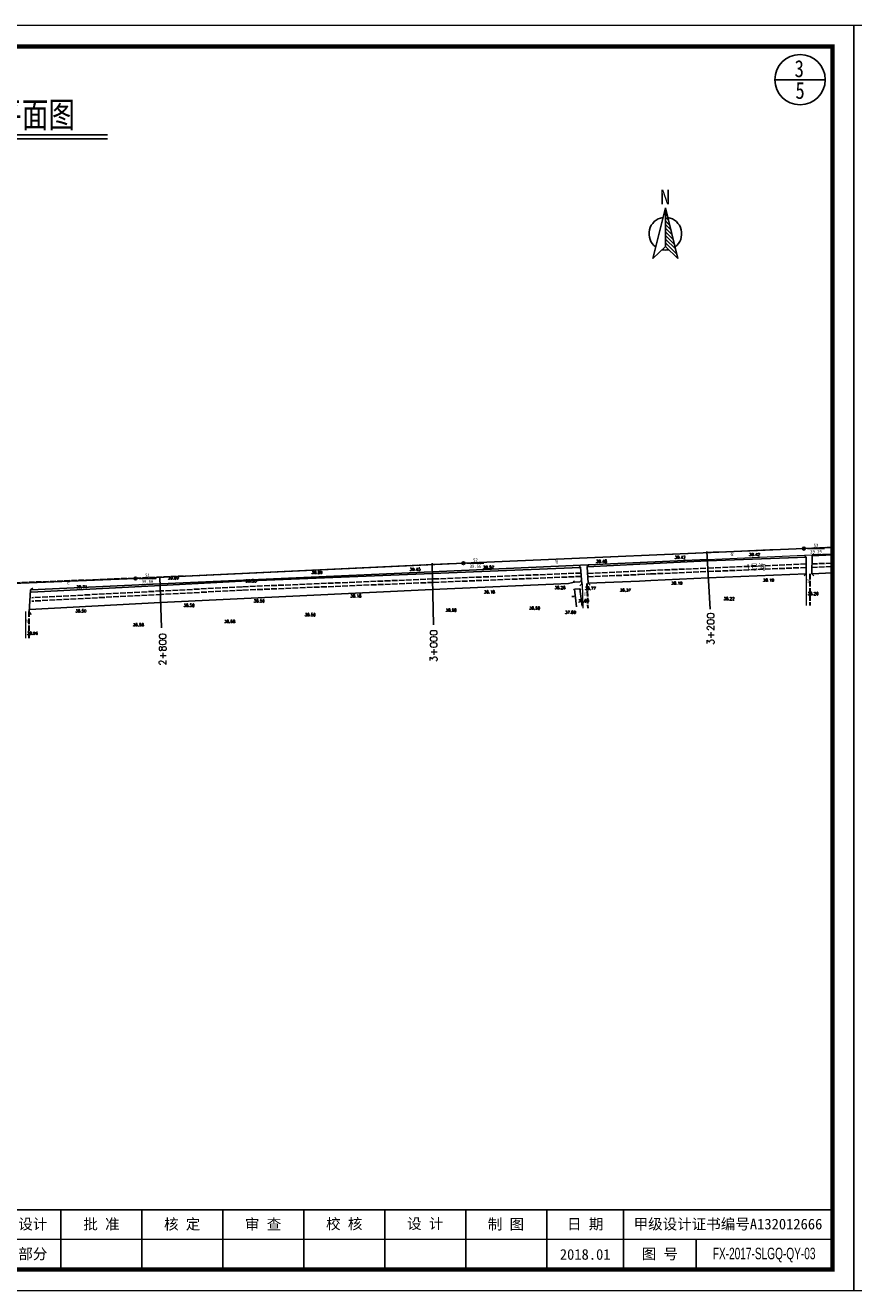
# Model space of a CAD drawing. Header units: millimetres. Extents: x -1851 to 142262423, y -629789 to 22327943.
# Tile 10 of 69: x 13153 to 13736, y 2719 to 3610. Entities that reach past the tile are written whole.
import ezdxf
from ezdxf.enums import TextEntityAlignment as Align

# ---------------------------------------------------------------- set-up
doc = ezdxf.new("R2010")
doc.units = ezdxf.units.MM
doc.linetypes.add('4332', pattern=[5, 4, -1])
for name, color, linetype in [('CYdl', 7, 'Continuous'), ('DIMTEX', 7, 'Continuous'), ('DLSS', 7, 'Continuous'), ('DMTZ', 7, 'Continuous'), ('duanmianxian', 7, 'Continuous'), ('GCD', 7, 'Continuous'), ('KZD', 7, 'Continuous'), ('LINE', 7, 'Continuous'), ('导线', 7, 'Continuous'), ('断面', 7, 'Continuous'), ('断面线', 7, 'Continuous')]:
    doc.layers.add(name, color=color, linetype=linetype)
doc.layers.add('文字', color=7, linetype='Continuous', lineweight=15)
doc.styles.add('-仿宋_GB2312', font='FangSong_GB2312.ttf')
doc.styles.add('LYJFS', font='times.ttf', dxfattribs={"width": 0.7})
doc.styles.get("Standard").update_dxf_attribs({"font": 'txt', "bigfont": 'gbcbig.shx'})
doc.styles.add('STYLE2', font='txt', dxfattribs={"width": 0.8})
doc.styles.add('仿宋', font='FangSong_GB2312.ttf')
doc.styles.add('宋体', font='txt', dxfattribs={"height": 3.5})
doc.styles.add('正等线体', font='simhei.ttf')
doc.linetypes.add('8411', pattern='A,1,[20,LINE.SHX,S=2,R=0,X=0,Y=0],2,[15,LINE.SHX,S=2,R=0,X=0,Y=0],1', length=4)
doc.linetypes.add('84111', pattern='A,1,[20,LINE.SHX,S=2,R=180,X=0,Y=0],2,[15,LINE.SHX,S=2,R=180,X=0,Y=0],1', length=4)
doc.linetypes.add('8421', pattern='A,1,[15,LINE.SHX,S=2,R=0,X=0,Y=0],1', length=2)

# ---------------------------------------------------------------- blocks, each defined once
blk = doc.blocks.new('tk')
h = blk.add_hatch(color=152)
h.dxf.hatch_style = 1
h.paths.add_polyline_path([(6876.36, 854.23, 1), (6866.69, 854.23, 1)])
h.paths.add_polyline_path([(6876.2, 854.23, 1), (6866.85, 854.23, 1)], flags=16)
h = blk.add_hatch(color=152)
h.dxf.hatch_style = 1
edge = h.paths.add_edge_path()
edge.add_arc((6873.41, 851.8), 1.46, 43.3177, 70.37)
edge.add_arc((6872.03, 847.94), 5.57, 70.37, 84.5285)
edge.add_arc((6871.44, 841.81), 11.72, 84.5285, 95.1775)
edge.add_arc((6871.58, 852.1), 1.83, 111.7966, 130.9174, ccw=False)
edge.add_arc((6873.48, 847.36), 6.94, 98.8427, 111.7966, ccw=False)
edge.add_arc((6874.54, 840.51), 13.87, 95.2104, 98.8427, ccw=False)
edge.add_ellipse((6871.53, 854.52), major_axis=(-1.77, 0), ratio=0.877698, start_angle=172.6539, end_angle=176.913)
edge.add_arc((6873.12, 844.19), 10.25, 88.9999, 98.5227)
edge.add_arc((6872.72, 846.82), 7.59, 98.5227, 116.8491)
edge.add_arc((6869.85, 852.49), 1.23, 116.8491, 139.2901)
edge.add_arc((6869.07, 853.17), 0.195, 139.2901, 263.0506)
edge.add_arc((6869.25, 854.67), 1.71, 263.0506, 272.1363)
edge.add_arc((6870.42, 823.37), 29.62, 88.4627, 92.1363, ccw=False)
edge.add_arc((6871.07, 847.88), 5.1, 68.0711, 88.4627, ccw=False)
edge.add_arc((6875.18, 831.31), 21.41, 95.9129, 98.7952)
edge.add_arc((6873.82, 840.15), 12.47, 98.7952, 117.8497)
edge.add_arc((6932.32, 613.74), 245.99, 104.7704, 105.1579, ccw=False)
edge.add_line((6869.6, 851.6), (6868.8, 851.28))
edge.add_arc((6890.16, 754.11), 99.49, 100.9063, 102.3983, ccw=False)
edge.add_line((6871.33, 851.8), (6870.72, 851.61))
edge.add_arc((6868.41, 880.2), 28.69, 274.6178, 279.6944)
edge.add_arc((6872.47, 856.43), 4.57, 279.6944, 287.6119)
edge.add_arc((6873.36, 853.65), 1.65, 287.6119, 311.5141)
edge.add_arc((6874.27, 852.62), 0.275, 311.5141, 403.3177)
edge = h.paths.add_edge_path()
edge.add_arc((6875.95, 855.37), 2.07, 138.9742, 204.1181, ccw=False)
edge.add_line((6874.39, 856.72), (6872.69, 856.72))
edge.add_line((6872.69, 856.72), (6872.69, 857.31))
edge.add_line((6872.69, 857.31), (6870.36, 857.31))
edge.add_line((6870.36, 857.31), (6870.36, 856.72))
edge.add_line((6870.36, 856.72), (6868.66, 856.72))
edge.add_arc((6867.1, 855.37), 2.07, -24.1181, 41.0258, ccw=False)
edge.add_arc((6865.57, 856.05), 3.75, 314.3441, 335.8819, ccw=False)
edge.add_arc((6867.52, 856.41), 3.11, 282.3877, 290.1466)
edge.add_arc((6864.46, 864.76), 12, 290.1466, 296.6495)
edge.add_ellipse((6871.53, 854.52), major_axis=(-1.77, 0), ratio=0.877698, start_angle=176.913, end_angle=378.3747, ccw=False)
edge.add_ellipse((6871.53, 854.52), major_axis=(-1.77, 0), ratio=0.877698, start_angle=172.6539, end_angle=176.913, ccw=False)
edge.add_ellipse((6871.53, 854.52), major_axis=(-1.77, 0), ratio=0.877698, start_angle=161.6253, end_angle=172.6539, ccw=False)
edge.add_arc((6878.59, 864.76), 12, 243.3505, 249.8534)
edge.add_arc((6875.53, 856.41), 3.11, 249.8534, 257.6123)
edge.add_arc((6877.48, 856.05), 3.75, 204.1181, 225.6559, ccw=False)
at = {"lineweight": 0}
for p, q in [((6838.6, 842.23), (6838.6, 1139.23)), ((6838.6, 1139.23), (7258.6, 1139.23)), ((7258.6, 1139.23), (7258.6, 842.23)), ((7253.6, 854.23), (7046.6, 854.23)), ((7258.6, 842.23), (6838.6, 842.23))]:
    blk.add_line(p, q, dxfattribs=at)
for p, q in [((6863.6, 1134.23), (6845.6, 1134.23)), ((6845.6, 1134.23), (6845.6, 1032.23)), ((6851.6, 1134.23), (6851.6, 1032.23)), ((6857.6, 1134.23), (6857.6, 1032.23)), ((6863.6, 1117.23), (6845.6, 1117.23)), ((6863.6, 1100.23), (6845.6, 1100.23)), ((6863.6, 1083.23), (6845.6, 1083.23)), ((6863.6, 1066.23), (6845.6, 1066.23)), ((6863.6, 1049.23), (6845.6, 1049.23)), ((6863.6, 1032.23), (6845.6, 1032.23)), ((6956.6, 861.23), (6956.6, 847.23)), ((6991.6, 861.23), (6991.6, 847.23)), ((7046.6, 861.23), (7046.6, 847.23)), ((7072.6, 861.23), (7072.6, 847.23)), ((7091.6, 861.23), (7091.6, 847.23)), ((7110.6, 861.23), (7110.6, 847.23)), ((7129.6, 861.23), (7129.6, 847.23)), ((7148.6, 861.23), (7148.6, 847.23)), ((7167.6, 861.23), (7167.6, 847.23)), ((7186.6, 861.23), (7186.6, 847.23)), ((7204.6, 861.23), (7204.6, 847.23)), ((7221.6, 854.23), (7221.6, 847.23))]:
    blk.add_line(p, q)
at = {"lineweight": 0, "const_width": 1}
blk.add_lwpolyline([(6863.6, 1134.23), (7253.6, 1134.23), (7253.6, 847.23), (6863.6, 847.23)], close=True, dxfattribs=at)
at = {"lineweight": 0, "const_width": 0.4}
blk.add_lwpolyline([(7253.6, 861.23), (6863.6, 861.23)], dxfattribs=at)
at = {"color": 152}
for points in [[(6869.84, 854.03, -0.028382), (6868.59, 853.49, -0.033867), (6868.19, 853.37, 0.094254), (6868.99, 854.52, 0.292155), (6868.66, 856.72), (6870.36, 856.72), (6870.36, 857.31), (6872.69, 857.31), (6872.69, 856.72), (6874.39, 856.72, 0.292155), (6874.06, 854.52, 0.094254), (6874.86, 853.37, -0.033867), (6874.46, 853.49, -0.028382), (6873.21, 854.03)], [(6873.3, 854.44, 0.041575), (6871.6, 854.33, 0.080135), (6869.29, 853.59, 0.098231), (6868.92, 853.3, 0.59944), (6869.04, 852.97, 0.039664), (6869.31, 852.96, -0.01603), (6871.21, 852.97, -0.08921), (6872.98, 852.61, 0.012577), (6871.91, 852.47, 0.083333), (6867.99, 851.17, -0.001691), (6869.6, 851.6), (6868.8, 851.28, -0.00651), (6871.33, 851.8), (6870.72, 851.61, 0.022155), (6873.24, 851.93, 0.03456), (6873.86, 852.08, 0.104673), (6874.45, 852.41, 0.423464), (6874.47, 852.81, 0.118589), (6873.9, 853.18, 0.061857), (6872.56, 853.48, 0.046498), (6870.38, 853.49, -0.083624), (6870.9, 853.8, -0.056582), (6872.41, 854.22, -0.015851), (6873.28, 854.32)]]:
    blk.add_lwpolyline(points, format="xyb", dxfattribs=at)
for radius in [4.84, 4.68]:
    blk.add_circle((6871.53, 854.23), radius, dxfattribs=at)
blk.add_arc((6873.48, 847.36), 6.94, 98.8427, 111.7966, dxfattribs=at)
for start_param, end_param in [(2.820893, 6.603885), (3.013378, 3.087714)]:
    blk.add_ellipse((6871.53, 854.52), major_axis=(-1.77, 0), ratio=0.877698, start_param=start_param, end_param=end_param, dxfattribs=at)
at = {"style": '宋体'}
for s, height, width, p in [('江苏省水利勘测设计研究院有限公司', 3.75, 0.9, (6915.73, 855.98)), ('丰县四联河灌区节水配套改造项目', 1.8, 0.75, (6974.43, 855.1)), ('Jiangsu Surveying and Design Institute of Water Resources Co., Ltd.', 2, 0.8, (6915.55, 851.24))]:
    blk.add_text(s, height=height, dxfattribs=dict(at, width=width)).set_placement(p, align=Align.MIDDLE)
at = {"style": 'LYJFS'}
for s, p in [('（阶段）', (7055.43, 857.73)), ('（专业）', (7055.43, 850.73))]:
    blk.add_text(s, height=2.5, dxfattribs=at).set_placement(p, align=Align.MIDDLE_CENTER)
at = {"style": '仿宋'}
blk.add_text('2018.01', height=2.5, dxfattribs=at).set_placement((7195.6, 850.73), align=Align.MIDDLE)
at = {"rotation": 90}
for s, insert, char_height, attachment_point, style in [('日 期', (6848.6, 1074.73), 2.5, 5, '宋体'), ('会签者', (6848.6, 1057.73), 2.5, 5, '宋体'), ('会签专业', (6848.6, 1040.73), 2.5, 5, '宋体'), ('江苏省水利勘测设计研究院有限公司\\P地址：扬州市吉安路209号吉安大厦1号楼  邮编：225127\\P电话：0514-87860116  传真：0514-87889101\\P声明：未经授权，不得翻印、传播或它用。', (6861.89, 847.15), 2, 7, '仿宋')]:
    blk.add_mtext(s, dxfattribs=dict(at, insert=insert, char_height=char_height, attachment_point=attachment_point, style=style))
at = {"char_height": 2.5, "attachment_point": 5, "style": '宋体'}
for s, insert in [('设计', (7066, 857.73)), ('批 准', (7082.1, 857.73)), ('核 定', (7101.04, 857.7)), ('审 查', (7120.03, 857.7)), ('校 核', (7139.06, 857.77)), ('设 计', (7158.07, 857.82)), ('制 图', (7177.01, 857.71)), ('日 期', (7195.6, 857.73)), ('甲级设计证书编号A132012666', (7229.1, 857.73)), ('部分', (7066, 850.73)), ('图 号', (7213.1, 850.73))]:
    blk.add_mtext(s, dxfattribs=dict(at, insert=insert))
blk = doc.blocks.new('gc257')
at = {"linetype": 'Continuous'}
h = blk.add_hatch(color=256, dxfattribs=at)
edge = h.paths.add_edge_path()
edge.add_arc((0, 0), 0.15, 0, 360)
for radius in [1, 0.15]:
    blk.add_circle((0, 0), radius)
blk.add_point((0, 0))
blk = doc.blocks.new('A$C67844AE1')
at = {"color": 7, "linetype": 'ByBlock', "lineweight": -3}
for p, q in [((-68.5, 12.6), (-102.5, -126.5)), ((-68.5, 12.6), (-68.5, -93.6)), ((-68.5, 12.6), (-34.6, -126.5)), ((-68.5, 6.4), (-66.6, 4.5)), ((-75.2, -13.8), (-75, -13.9)), ((-68.5, -3.6), (-63.4, -8.6)), ((-68.5, -13.6), (-60.2, -21.7)), ((-68.5, -23.6), (-57, -34.8)), ((-68.5, -33.6), (-53.8, -47.9)), ((-68.5, -43.6), (-50.6, -61)), ((-68.5, -53.6), (-47.4, -74.1)), ((-68.5, -63.6), (-44.2, -87.2)), ((-68.5, -93.6), (-102.5, -126.5)), ((-68.5, -73.6), (-41, -100.3)), ((-68.5, -83.6), (-37.8, -113.4)), ((-68.5, -93.6), (-34.6, -126.5))]:
    blk.add_line(p, q, dxfattribs=at)
for start, end in [(98.47, 234.1282), (305.8718, 81.53), (258.3565, 281.6435)]:
    blk.add_arc((-68.5, -58.6), 44.7, start, end, dxfattribs=at)
at = {"color": 7, "linetype": 'ByBlock', "lineweight": -3, "insert": (-82.6, 61.8), "char_height": 40, "width": 53.568, "attachment_point": 1}
blk.add_mtext('{\\fSimSun|b0|i0|c134|p2;N}', dxfattribs=at)

msp = doc.modelspace()

# ---------------------------------------------------------------- linework, layer by layer
at = {"color": 7, "linetype": 'Continuous'}
msp.add_line((13537.69, 3207.43, 38.92), (13539.32, 3207.43, 38.92), dxfattribs=at)
at = {"color": 7, "linetype": 'Continuous', "flags": 128}
msp.add_lwpolyline([(13538.89, 3218.46), (13539.58, 3217.73), (13543.31, 3217.86), (13543.92, 3218.65)], dxfattribs=at)
at = {"color": 7, "linetype": 'Continuous', "elevation": 38.39, "flags": 128}
msp.add_lwpolyline([(13538.98, 3211.94), (13539.62, 3212.71), (13543.35, 3212.84), (13544.01, 3212.09)], dxfattribs=at)
at = {"layer": 'CYdl', "color": 7, "linetype": '4332', "lineweight": 20, "flags": 128}
for points, elevation in [([(13140.43, 3217.25), (13247.86, 3221.4), (13439.31, 3230.2), (13439.31, 3230.2), (13632.92, 3238.47)], 39.64), ([(13721.06, 3242.13), (13632.92, 3238.47)], 39.22)]:
    msp.add_lwpolyline(points, dxfattribs=dict(at, elevation=elevation))
at = {"layer": 'CYdl', "color": 7, "linetype": 'Continuous', "lineweight": 20, "flags": 128}
for points, elevation in [([(13632.97, 3233.49), (13706.9, 3236.88), (13706.9, 3236.88)], 39.48), ([(13702.58, 3223.47), (13702.63, 3205.6), (13702.63, 3201.29)], 38.4), ([(13544.94, 3216.45), (13545.39, 3200.64), (13545.39, 3199.3)], 38.9), ([(13153.37, 3178.14), (13153.37, 3180.83), (13153.37, 3197.06)], 38.96)]:
    msp.add_lwpolyline(points, dxfattribs=dict(at, elevation=elevation))
at = {"layer": 'CYdl', "color": 7, "linetype": '4332', "lineweight": 30, "elevation": 39.3}
msp.add_lwpolyline([(13706.9, 3236.88), (13706.9, 3236.88)], dxfattribs=at)
at = {"layer": 'CYdl', "color": 7, "linetype": '4332', "lineweight": 30, "flags": 128}
for points, elevation in [([(13548.34, 3216.65), (13548.83, 3199.3)], 38.78), ([(13705.15, 3223.47), (13705.2, 3205.6), (13705.2, 3201.29)], 38.4), ([(13155.75, 3178.14), (13155.77, 3178.74), (13155.77, 3197.06)], 38.96)]:
    msp.add_lwpolyline(points, dxfattribs=dict(at, elevation=elevation))
at = {"layer": 'CYdl', "color": 7, "linetype": 'Continuous', "lineweight": 20, "elevation": 39.64}
msp.add_lwpolyline([(13156.89, 3212.3), (13156.89, 3212.3)], dxfattribs=at)
at = {"layer": 'DIMTEX', "linetype": 'Continuous'}
msp.add_line((12996.96, 3529.78), (13210.82, 3529.78), dxfattribs=at)
at = {"layer": 'DIMTEX', "color": 1, "linetype": 'Continuous'}
msp.add_line((12997.02, 3532.67), (13210.82, 3532.67), dxfattribs=at)
at = {"layer": 'DLSS', "color": 7, "linetype": 'Continuous'}
for p, q in [((13701.26, 3236.65), (13702.66, 3235.23)), ((13706.9, 3236.28, 39.18), (13706.5, 3223.52, 38.51)), ((13708.33, 3237.68, 39.18), (13706.9, 3236.28, 39.18)), ((13702.55, 3223.41), (13701.12, 3222.01)), ((13706.5, 3223.48, 38.4), (13707.9, 3222.05, 38.4)), ((13158.23, 3213.5), (13156.73, 3212.17)), ((13155.73, 3196.44), (13157.05, 3194.94))]:
    msp.add_line(p, q, dxfattribs=at)
at = {"layer": 'DLSS', "color": 7, "linetype": 'Continuous', "flags": 128}
for points in [[(13702.66, 3235.23), (13702.55, 3223.41)], [(13542.36, 3229.49), (13543.86, 3228.17)], [(13543.86, 3228.17), (13544.62, 3216.54)], [(13549.75, 3229.97), (13548.43, 3228.46)], [(13548.43, 3228.46), (13549.18, 3216.84)], [(13544.62, 3216.54), (13543.3, 3215.04)], [(13549.18, 3216.84), (13550.68, 3215.52)], [(13156.73, 3212.17), (13155.73, 3196.44)]]:
    msp.add_lwpolyline(points, dxfattribs=at)
for points, elevation in [([(13706.9, 3236.88), (13721.06, 3237.41)], 39.3), ([(13156.89, 3212.3), (13248.24, 3216.34), (13439.09, 3224.97), (13632.97, 3233.49)], 39.64)]:
    msp.add_lwpolyline(points, dxfattribs=dict(at, elevation=elevation))
at = {"layer": 'DMTZ', "color": 7, "linetype": '84111', "flags": 128}
for points, elevation in [([(13633.16, 3232.55), (13702.74, 3235.27)], 38.78), ([(13585.54, 3230.35), (13633.16, 3232.55), (13633.16, 3232.55)], 38.78), ([(13539.58, 3217.73), (13535.31, 3216.7), (13439.31, 3212.46), (13248.25, 3203.22), (13155.86, 3198.5)], 38.9)]:
    msp.add_lwpolyline(points, dxfattribs=dict(at, elevation=elevation))
at = {"layer": 'DMTZ', "color": 7, "linetype": '84111', "elevation": 39.18}
msp.add_lwpolyline([(13706.9, 3236.28), (13721.06, 3236.77)], dxfattribs=at)
at = {"layer": 'DMTZ', "color": 7, "linetype": '8411', "flags": 128}
for points, elevation in [([(13543.83, 3227.97), (13439.59, 3223.77), (13305.21, 3218.28), (13248.33, 3215.31), (13157.23, 3210.56)], 39.29), ([(13585.54, 3230.35), (13585.54, 3230.35), (13548.48, 3228.43)], 38.78), ([(13549.15, 3216.83), (13585.29, 3218.45), (13593.24, 3218.91)], 38.78), ([(13593.24, 3218.91), (13633.58, 3220.58), (13633.58, 3220.58)], 38.78), ([(13633.58, 3220.58), (13702.58, 3223.47)], 38.78), ([(13706.5, 3223.52), (13721.06, 3224.17)], 38.51)]:
    msp.add_lwpolyline(points, dxfattribs=dict(at, elevation=elevation))
at = {"layer": 'DMTZ', "color": 7, "linetype": '4332'}
for points, elevation in [([(13548.86, 3223.78), (13585, 3225.4), (13592.95, 3225.85)], 77.55), ([(13592.95, 3225.85), (13633.29, 3227.52), (13633.29, 3227.52)], 77.55), ([(13633.62, 3225.11), (13702.62, 3228)], 38.78), ([(13633.65, 3227.54), (13702.64, 3230.43)], 38.78), ([(13706.54, 3228.01), (13721.06, 3228.65)], 38.51), ([(13706.55, 3230.44), (13721.06, 3231.08)], 38.51), ([(13548.97, 3221.36), (13585.11, 3222.98), (13593.06, 3223.43)], 77.55), ([(13593.06, 3223.43), (13633.4, 3225.11), (13633.4, 3225.11)], 77.55)]:
    msp.add_lwpolyline(points, dxfattribs=dict(at, elevation=elevation))
for points in [[(13544.13, 3224.07), (13439.89, 3219.87), (13305.51, 3214.38), (13248.63, 3211.41), (13157.53, 3206.66)], [(13544.28, 3221.67), (13440.04, 3217.47), (13305.66, 3211.99), (13248.78, 3209.02), (13157.68, 3204.26)]]:
    msp.add_lwpolyline(points, dxfattribs=at)
at = {"layer": 'DMTZ', "color": 7, "linetype": '8421', "flags": 128}
for points, elevation in [([(13539.62, 3212.71), (13540.87, 3200.32)], 38.39), ([(13544.86, 3200.81), (13543.35, 3212.84)], 38.66)]:
    msp.add_lwpolyline(points, dxfattribs=dict(at, elevation=elevation))
at = {"layer": 'KZD', "color": 7, "linetype": 'Continuous'}
for p, q in [((13703.52, 3241.26, 39.29), (13715.52, 3241.26, 39.29)), ((13463.83, 3231, 39.56), (13475.83, 3231, 39.56)), ((13233, 3220.24, 39.68), (13245, 3220.24, 39.68))]:
    msp.add_line(p, q, dxfattribs=at)
at = {"layer": '导线', "color": 7, "linetype": 'Continuous', "flags": 128}
msp.add_lwpolyline([(12551.06, 3184.6), (12799.82, 3197.81), (13014.29, 3211.53), (13091.99, 3214.47), (13230.5, 3220.24), (13461.33, 3231), (13701.02, 3241.26), (13721.06, 3242.03)], dxfattribs=at)
at = {"layer": '断面'}
msp.add_line((13680.59, 3571.45), (13716.01, 3571.45), dxfattribs=at)
msp.add_circle((13698.3, 3571.45), 17.71, dxfattribs=at)
at = {"layer": '断面线', "color": 7, "linetype": 'Continuous', "flags": 128}
for points in [[(13632.72, 3239.15), (13635.09, 3198.6)], [(13439.34, 3230.9), (13440.36, 3187.61)], [(13247.73, 3221.47), (13248.78, 3185.44)]]:
    msp.add_lwpolyline(points, dxfattribs=at)

# ---------------------------------------------------------------- block references
at = {"layer": 'KZD', "color": 7, "linetype": 'Continuous'}
for p in [(13701.02, 3241.26, 39.29), (13461.33, 3231, 39.56), (13230.5, 3220.24, 39.68)]:
    msp.add_blockref('gc257', p, dxfattribs=at)
at = {"layer": 'LINE', "color": 2, "xscale": 0.257250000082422, "yscale": 0.257250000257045, "zscale": 0.2572499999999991}
msp.add_blockref('A$C67844AE1', (13621.11, 3478.07, 44.48), dxfattribs=at)
at = {"layer": '断面', "xscale": 3, "yscale": 3, "zscale": 3}
for p in [(-8039.73, 192.04), (-6779.73, 192.04)]:
    msp.add_blockref('tk', p, dxfattribs=at)

# ---------------------------------------------------------------- texts
at = {"color": 7, "linetype": 'Continuous'}
for p in [(13649.42, 3236.06), (13526, 3230.86), (13182.14, 3216), (13703.19, 3217.25), (13546.32, 3207.91), (13153.65, 3188.88)]:
    msp.add_text('砼', height=2, dxfattribs=at).set_placement(p)
at = {"color": 7, "linetype": 'Continuous', "insert": (13660.38, 3230.27), "char_height": 4, "width": 17.479, "attachment_point": 1}
msp.add_mtext('{\\fSimHei|b0|i0|c134|p2;1号沟}', dxfattribs=at)
at = {"layer": 'DIMTEX', "linetype": 'Continuous', "style": 'STYLE2', "width": 0.8}
for s, height, p in [('3', 12, (13694.48, 3573.23)), ('5', 12, (13695.08, 3557.91)), ('一号调度沟清淤平面图', 18, (13000.76, 3537.84))]:
    msp.add_text(s, height=height, dxfattribs=at).set_placement(p)
at = {"layer": 'duanmianxian', "color": 7}
for s, p in [('3+200', (13635.32, 3184.75)), ('3+000', (13440.34, 3172.75)), ('2+800', (13249.62, 3170.26))]:
    msp.add_text(s, height=5, rotation=90, dxfattribs=at).set_placement(p, align=Align.MIDDLE)
at = {"layer": 'GCD', "color": 7, "linetype": 'Continuous'}
for s, p in [('39.42', (13613.89, 3235.17, 39.42)), ('39.42', (13666.23, 3237.16, 39.42)), ('39.69', (13358.24, 3224.41, 39.69)), ('39.45', (13427.35, 3226.69, 39.45)), ('39.52', (13479.01, 3228.21, 39.52)), ('39.48', (13558.57, 3232.36, 39.48)), ('39.69', (13257.19, 3220.53, 39.69)), ('39.53', (13311.9, 3218.49, 39.53)), ('38.19', (13611.57, 3216.92, 38.19)), ('38.19', (13676.08, 3219.02, 38.19)), ('39.71', (13192.7, 3214.39, 39.71)), ('38.18', (13385.63, 3207.94, 38.18)), ('38.18', (13479.66, 3210.71, 38.18)), ('38.28', (13529.34, 3213.76, 38.28)), ('38.77', (13550.7, 3213.25, 38.77)), ('38.37', (13575.38, 3212.05, 38.37)), ('38.20', (13707.44, 3209.51, 38.2)), ('38.50', (13268.22, 3201.27, 38.5)), ('38.50', (13317.61, 3204.4, 38.5)), ('38.50', (13452.7, 3197.89, 38.5)), ('38.50', (13511.51, 3199.33, 38.5)), ('37.09', (13545.95, 3204.48, 37.09)), ('38.22', (13648.31, 3205.97, 38.22)), ('38.50', (13192.11, 3197.33, 38.5)), ('38.58', (13296.84, 3189.9, 38.58)), ('38.50', (13353.51, 3194.71, 38.5)), ('37.89', (13536.73, 3196.42, 37.89)), ('38.96', (13157.99, 3181.62, 38.96)), ('38.58', (13232.57, 3187.58, 38.58))]:
    msp.add_text(s, height=2, dxfattribs=at).set_placement(p, align=Align.MIDDLE)
at = {"layer": 'KZD', "color": 7, "linetype": 'Continuous', "style": '正等线体', "width": 0.8}
for s, p in [('S3', (13709.52, 3243.46, 39.29)), ('S2', (13469.83, 3233.2, 39.56)), ('39.29', (13709.52, 3239.06, 39.29)), ('39.56', (13469.83, 3228.8, 39.56)), ('39.68', (13239, 3218.04, 39.68)), ('S1', (13239, 3222.44, 39.68))]:
    msp.add_text(s, height=2.5, dxfattribs=at).set_placement(p, align=Align.MIDDLE)
at = {"layer": '文字', "color": 7, "insert": (13636.89, 2749.02), "char_height": 8.1779, "width": 32.7495, "attachment_point": 1, "line_spacing_factor": 0.5, "style": '-仿宋_GB2312'}
msp.add_mtext('{\\Fhztxt_e,hztxt|c134;\\W0.65;FX-2017-SLGQ-QY-03}', dxfattribs=at)

doc.saveas('drawing.dxf')
